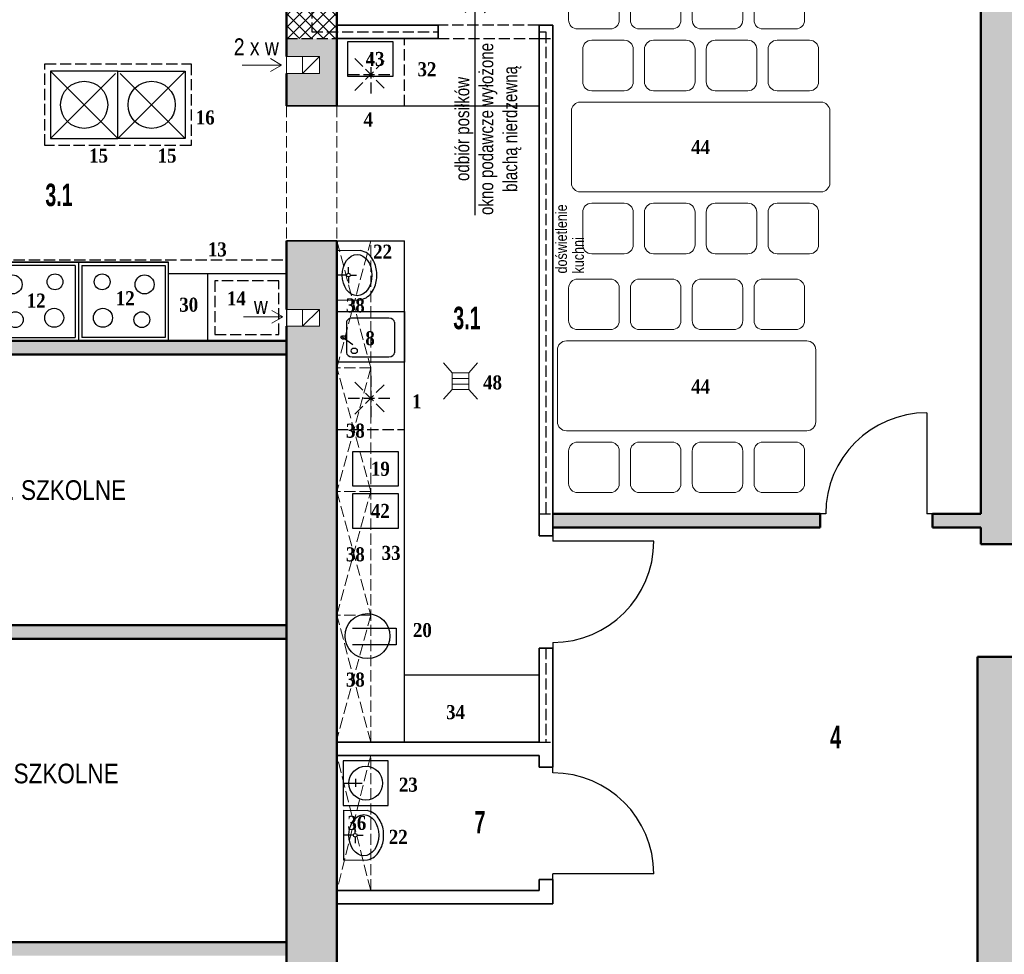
# Model space of a CAD drawing. Header units: centimetres. Extents: x -1240 to 1518, y -1846 to 998.
# Tile 4 of 8: x -504 to 373, y -889 to -58. Entities that reach past the tile are written whole.
import ezdxf

# ---------------------------------------------------------------- set-up
doc = ezdxf.new("R2010")
doc.units = ezdxf.units.CM
doc.linetypes.add('VERDECKT2_S2', pattern=[13.5, 10, -3.5])
doc.layers.add('Standard', color=7, linetype='Continuous', lineweight=25)
doc.styles.add('ARIAL', font='ARIAL.TTF')
doc.styles.add('TIMESNEWROMAN', font='TIMES.TTF')

# ---------------------------------------------------------------- blocks, each defined once
blk = doc.blocks.new('OBIEKTY_ZLOZONE_5')
at = {"layer": 'Standard', "color": 7, "linetype": 'ByBlock', "lineweight": 25}
for p, q in [((-336.13, -343.32), (-336.13, -283.32)), ((-336.13, -283.32), (-266.13, -283.32)), ((-266.13, -283.32), (-266.13, -343.32)), ((-266.13, -343.32), (-336.13, -343.32))]:
    blk.add_line(p, q, dxfattribs=at)
at = {"layer": 'Standard', "color": 7, "linetype": 'VERDECKT2_S2', "lineweight": 25}
for p, q in [((-273.01, -289.78), (-329.83, -289.78)), ((-329.83, -289.78), (-329.83, -337.73)), ((-273.01, -337.73), (-273.01, -289.78)), ((-329.83, -337.73), (-273.01, -337.73))]:
    blk.add_line(p, q, dxfattribs=at)
blk = doc.blocks.new('OBIEKTY_ZLOZONE_23')
at = {"layer": 'Standard', "color": 7, "linetype": 'ByBlock', "lineweight": 25}
for p, q in [((303.87, -407.32), (303.87, -497.32)), ((213.87, -497.32), (208.87, -497.32)), ((308.87, -497.32), (303.87, -497.32))]:
    blk.add_line(p, q, dxfattribs=at)
blk.add_arc((303.87, -497.32), 90, 90, 180, dxfattribs=at)
blk = doc.blocks.new('OBIEKTY_ZLOZONE_24')
at = {"layer": 'Standard', "color": 7, "linetype": 'ByBlock', "lineweight": 25}
for p, q in [((-221.13, -307.13), (-221.13, -262.57)), ((-221.13, -262.57), (-200.11, -262.9)), ((-210.91, -283.21), (-210.91, -277.81)), ((-212.55, -284.85), (-221.13, -284.85)), ((-210.91, -286.49), (-210.91, -291.89)), ((-209.27, -284.85), (-203.87, -284.85)), ((-185.78, -287.35), (-185.78, -282.36)), ((-221.13, -307.13), (-200.11, -306.81))]:
    blk.add_line(p, q, dxfattribs=at)
blk.add_circle((-210.91, -284.85), 1.64, dxfattribs=at)
for centre, major_axis, start_param, end_param in [((-204.05, -276.96), (-16.11, 0), 3.590858, 4.465354), ((-212.74, -283.05), (-26.97, 0), 3.170005, 3.677075), ((-212.74, -286.66), (-26.97, 0), 2.606112, 3.113182), ((-204.05, -292.74), (-16.11, 0), 1.817825, 2.692328)]:
    blk.add_ellipse(centre, major_axis=major_axis, ratio=0.9, start_param=start_param, end_param=end_param, dxfattribs=at)
blk.add_ellipse((-203.26, -284.85), major_axis=(0, 18.31), ratio=0.723317, dxfattribs=at)
blk = doc.blocks.new('OBIEKTY_ZLOZONE_25')
at = {"layer": 'Standard', "color": 7, "linetype": 'VERDECKT2_S2', "lineweight": 25}
for p, q in [((-161.13, -74.32), (-221.13, -74.32)), ((-221.13, -74.32), (-221.13, -134.32)), ((-161.13, -134.32), (-161.13, -74.32)), ((-191.13, -86.32), (-191.13, -126.32)), ((-205.27, -92.18), (-176.98, -120.47)), ((-205.27, -120.47), (-176.98, -92.18)), ((-211.13, -106.32), (-171.13, -106.32)), ((-221.13, -134.32), (-161.13, -134.32))]:
    blk.add_line(p, q, dxfattribs=at)
blk = doc.blocks.new('OBIEKTY_ZLOZONE_28')
at = {"layer": 'Standard', "color": 7, "linetype": 'ByBlock', "lineweight": 25}
for p, q in [((-175.5, -716.83), (-215.5, -716.83)), ((-215.5, -716.83), (-215.5, -756.83)), ((-175.5, -756.83), (-175.5, -716.83)), ((-204.44, -740.23), (-204.44, -733.03)), ((-215.5, -736.83), (-198.7, -736.83)), ((-215.5, -756.83), (-175.5, -756.83))]:
    blk.add_line(p, q, dxfattribs=at)
blk.add_circle((-195.5, -736.83), 15, dxfattribs=at)
blk = doc.blocks.new('OBIEKTY_ZLOZONE_29')
at = {"layer": 'Standard', "color": 7, "linetype": 'ByBlock', "lineweight": 25}
for p, q in [((-215.08, -805.43), (-215.08, -760.87)), ((-215.08, -760.87), (-194.07, -761.2)), ((-204.87, -781.51), (-204.87, -776.11)), ((-206.51, -783.15), (-215.08, -783.15)), ((-204.87, -784.79), (-204.87, -790.19)), ((-203.23, -783.15), (-197.83, -783.15)), ((-179.73, -785.64), (-179.73, -780.66)), ((-215.08, -805.43), (-194.07, -805.1))]:
    blk.add_line(p, q, dxfattribs=at)
blk.add_circle((-204.87, -783.15), 1.64, dxfattribs=at)
for centre, major_axis, start_param, end_param in [((-198.01, -775.26), (-16.11, 0), 3.590858, 4.465354), ((-206.69, -781.35), (-26.97, 0), 3.170005, 3.677075), ((-206.69, -784.95), (-26.97, 0), 2.606112, 3.113182), ((-198.01, -791.04), (-16.11, 0), 1.817825, 2.692328)]:
    blk.add_ellipse(centre, major_axis=major_axis, ratio=0.9, start_param=start_param, end_param=end_param, dxfattribs=at)
blk.add_ellipse((-197.22, -783.15), major_axis=(0, 18.31), ratio=0.723317, dxfattribs=at)
blk = doc.blocks.new('OBIEKTY_ZLOZONE_30')
at = {"layer": 'Standard', "color": 7, "linetype": 'ByBlock', "lineweight": 25}
for p, q in [((-29.13, -727.64), (-29.13, -722.64)), ((60.87, -817.64), (-29.13, -817.64)), ((-29.13, -822.64), (-29.13, -817.64))]:
    blk.add_line(p, q, dxfattribs=at)
blk.add_arc((-29.13, -817.64), 90, 0, 90, dxfattribs=at)
blk = doc.blocks.new('OBIEKTY_ZLOZONE_32')
at = {"layer": 'Standard', "color": 7, "linetype": 'ByBlock', "lineweight": 25}
for p, q in [((-29.13, -516.64), (-29.13, -521.64)), ((60.87, -521.64), (-29.13, -521.64)), ((-29.13, -611.64), (-29.13, -616.64))]:
    blk.add_line(p, q, dxfattribs=at)
blk.add_arc((-29.13, -521.64), 90, 270, 0, dxfattribs=at)
blk = doc.blocks.new('OBIEKTY_ZLOZONE_34')
at = {"layer": 'Standard', "color": 7, "linetype": 'ByBlock', "lineweight": 25}
for p, q in [((-416.13, -103.32), (-476.13, -103.32)), ((-476.13, -103.32), (-476.13, -163.32)), ((-416.13, -163.32), (-476.13, -103.32)), ((-416.13, -163.32), (-416.13, -103.32)), ((-476.13, -163.32), (-418.14, -105.34)), ((-476.13, -163.32), (-416.13, -163.32))]:
    blk.add_line(p, q, dxfattribs=at)
blk.add_circle((-446.13, -133.32), 21, dxfattribs=at)
blk = doc.blocks.new('OBIEKTY_ZLOZONE_35')
at = {"layer": 'Standard', "color": 7, "linetype": 'ByBlock', "lineweight": 25}
for p, q in [((-416.13, -163.32), (-416.13, -103.32)), ((-416.13, -163.32), (-356.13, -103.32)), ((-416.13, -103.32), (-356.13, -103.32)), ((-356.13, -103.32), (-356.13, -163.32)), ((-356.13, -163.32), (-414.11, -105.34)), ((-356.13, -163.32), (-416.13, -163.32))]:
    blk.add_line(p, q, dxfattribs=at)
blk.add_circle((-386.13, -133.32), 21, dxfattribs=at)
blk = doc.blocks.new('OBIEKTY_ZLOZONE_46')
at = {"layer": 'Standard', "color": 7, "linetype": 'ByBlock', "lineweight": 13}
for p, q in [((-6.91, 124.17), (22.09, 124.17)), ((48.09, 124.17), (77.09, 124.17)), ((103.09, 124.17), (132.09, 124.17)), ((158.09, 124.17), (187.09, 124.17)), ((-14.91, 87.17), (-14.91, 116.17)), ((30.09, 116.17), (30.09, 87.17)), ((40.09, 87.17), (40.09, 116.17)), ((85.09, 116.17), (85.09, 87.17)), ((95.09, 87.17), (95.09, 116.17)), ((140.09, 116.17), (140.09, 87.17)), ((150.09, 87.17), (150.09, 116.17)), ((195.09, 116.17), (195.09, 87.17)), ((22.09, 79.17), (-6.91, 79.17)), ((77.09, 79.17), (48.09, 79.17)), ((132.09, 79.17), (103.09, 79.17)), ((187.09, 79.17), (158.09, 79.17)), ((197.09, 69.17), (-16.91, 69.17)), ((-24.91, 61.17), (-24.91, -2.83)), ((205.09, -2.83), (205.09, 61.17)), ((-16.91, -10.83), (197.09, -10.83)), ((22.09, -20.83), (-6.91, -20.83)), ((77.09, -20.83), (48.09, -20.83)), ((132.09, -20.83), (103.09, -20.83)), ((187.09, -20.83), (158.09, -20.83)), ((-14.91, -28.83), (-14.91, -57.83)), ((30.09, -57.83), (30.09, -28.83)), ((40.09, -28.83), (40.09, -57.83)), ((85.09, -57.83), (85.09, -28.83)), ((95.09, -28.83), (95.09, -57.83)), ((140.09, -57.83), (140.09, -28.83)), ((150.09, -28.83), (150.09, -57.83)), ((195.09, -57.83), (195.09, -28.83)), ((-6.91, -65.83), (22.09, -65.83)), ((48.09, -65.83), (77.09, -65.83)), ((103.09, -65.83), (132.09, -65.83)), ((158.09, -65.83), (187.09, -65.83))]:
    blk.add_line(p, q, dxfattribs=at)
for centre, start, end in [((-6.91, 116.17), 90, 180), ((22.09, 116.17), 0, 90), ((48.09, 116.17), 90, 180), ((77.09, 116.17), 0, 90), ((103.09, 116.17), 90, 180), ((132.09, 116.17), 0, 90), ((158.09, 116.17), 90, 180), ((187.09, 116.17), 0, 90), ((-6.91, 87.17), 180, 270), ((22.09, 87.17), 270, 0), ((48.09, 87.17), 180, 270), ((77.09, 87.17), 270, 0), ((103.09, 87.17), 180, 270), ((132.09, 87.17), 270, 0), ((158.09, 87.17), 180, 270), ((187.09, 87.17), 270, 0), ((-16.91, 61.17), 90, 180), ((197.09, 61.17), 0, 90), ((-16.91, -2.83), 180, 270), ((197.09, -2.83), 270, 0), ((-6.91, -28.83), 90, 180), ((22.09, -28.83), 0, 90), ((48.09, -28.83), 90, 180), ((77.09, -28.83), 0, 90), ((103.09, -28.83), 90, 180), ((132.09, -28.83), 0, 90), ((158.09, -28.83), 90, 180), ((187.09, -28.83), 0, 90), ((-6.91, -57.83), 180, 270), ((22.09, -57.83), 270, 0), ((48.09, -57.83), 180, 270), ((77.09, -57.83), 270, 0), ((103.09, -57.83), 180, 270), ((132.09, -57.83), 270, 0), ((158.09, -57.83), 180, 270), ((187.09, -57.83), 270, 0)]:
    blk.add_arc(centre, 8, start, end, dxfattribs=at)
blk = doc.blocks.new('OBIEKTY_ZLOZONE_47')
at = {"layer": 'Standard', "color": 7, "linetype": 'ByBlock', "lineweight": 13}
for p, q in [((5.59, -75.83), (34.59, -75.83)), ((60.59, -75.83), (89.59, -75.83)), ((115.59, -75.83), (144.59, -75.83)), ((170.59, -75.83), (199.59, -75.83)), ((-2.41, -112.83), (-2.41, -83.83)), ((42.59, -83.83), (42.59, -112.83)), ((52.59, -112.83), (52.59, -83.83)), ((97.59, -83.83), (97.59, -112.83)), ((107.59, -112.83), (107.59, -83.83)), ((152.59, -83.83), (152.59, -112.83)), ((162.59, -112.83), (162.59, -83.83)), ((207.59, -83.83), (207.59, -112.83)), ((34.59, -120.83), (5.59, -120.83)), ((89.59, -120.83), (60.59, -120.83)), ((144.59, -120.83), (115.59, -120.83)), ((199.59, -120.83), (170.59, -120.83)), ((209.59, -130.83), (-4.41, -130.83)), ((-12.41, -138.83), (-12.41, -202.83)), ((217.59, -202.83), (217.59, -138.83)), ((-4.41, -210.83), (209.59, -210.83)), ((34.59, -220.83), (5.59, -220.83)), ((89.59, -220.83), (60.59, -220.83)), ((144.59, -220.83), (115.59, -220.83)), ((199.59, -220.83), (170.59, -220.83)), ((-2.41, -228.83), (-2.41, -257.83)), ((42.59, -257.83), (42.59, -228.83)), ((52.59, -228.83), (52.59, -257.83)), ((97.59, -257.83), (97.59, -228.83)), ((107.59, -228.83), (107.59, -257.83)), ((152.59, -257.83), (152.59, -228.83)), ((162.59, -228.83), (162.59, -257.83)), ((207.59, -257.83), (207.59, -228.83)), ((5.59, -265.83), (34.59, -265.83)), ((60.59, -265.83), (89.59, -265.83)), ((115.59, -265.83), (144.59, -265.83)), ((170.59, -265.83), (199.59, -265.83))]:
    blk.add_line(p, q, dxfattribs=at)
for centre, start, end in [((5.59, -83.83), 90, 180), ((34.59, -83.83), 0, 90), ((60.59, -83.83), 90, 180), ((89.59, -83.83), 0, 90), ((115.59, -83.83), 90, 180), ((144.59, -83.83), 0, 90), ((170.59, -83.83), 90, 180), ((199.59, -83.83), 0, 90), ((5.59, -112.83), 180, 270), ((34.59, -112.83), 270, 0), ((60.59, -112.83), 180, 270), ((89.59, -112.83), 270, 0), ((115.59, -112.83), 180, 270), ((144.59, -112.83), 270, 0), ((170.59, -112.83), 180, 270), ((199.59, -112.83), 270, 0), ((-4.41, -138.83), 90, 180), ((209.59, -138.83), 0, 90), ((-4.41, -202.83), 180, 270), ((209.59, -202.83), 270, 0), ((5.59, -228.83), 90, 180), ((34.59, -228.83), 0, 90), ((60.59, -228.83), 90, 180), ((89.59, -228.83), 0, 90), ((115.59, -228.83), 90, 180), ((144.59, -228.83), 0, 90), ((170.59, -228.83), 90, 180), ((199.59, -228.83), 0, 90), ((5.59, -257.83), 180, 270), ((34.59, -257.83), 270, 0), ((60.59, -257.83), 180, 270), ((89.59, -257.83), 270, 0), ((115.59, -257.83), 180, 270), ((144.59, -257.83), 270, 0), ((170.59, -257.83), 180, 270), ((199.59, -257.83), 270, 0)]:
    blk.add_arc(centre, 8, start, end, dxfattribs=at)
blk = doc.blocks.new('OBIEKTY_ZLOZONE_48')
at = {"layer": 'Standard', "color": 7, "linetype": 'ByBlock', "lineweight": 13}
for p, q in [((-6.91, -288.33), (22.09, -288.33)), ((48.09, -288.33), (77.09, -288.33)), ((103.09, -288.33), (132.09, -288.33)), ((158.09, -288.33), (187.09, -288.33)), ((-14.91, -325.33), (-14.91, -296.33)), ((30.09, -296.33), (30.09, -325.33)), ((40.09, -325.33), (40.09, -296.33)), ((85.09, -296.33), (85.09, -325.33)), ((95.09, -325.33), (95.09, -296.33)), ((140.09, -296.33), (140.09, -325.33)), ((150.09, -325.33), (150.09, -296.33)), ((195.09, -296.33), (195.09, -325.33)), ((22.09, -333.33), (-6.91, -333.33)), ((77.09, -333.33), (48.09, -333.33)), ((132.09, -333.33), (103.09, -333.33)), ((187.09, -333.33), (158.09, -333.33)), ((197.09, -343.33), (-16.91, -343.33)), ((-24.91, -351.33), (-24.91, -415.33)), ((205.09, -415.33), (205.09, -351.33)), ((-16.91, -423.33), (197.09, -423.33)), ((22.09, -433.33), (-6.91, -433.33)), ((77.09, -433.33), (48.09, -433.33)), ((132.09, -433.33), (103.09, -433.33)), ((187.09, -433.33), (158.09, -433.33)), ((-14.91, -441.33), (-14.91, -470.33)), ((30.09, -470.33), (30.09, -441.33)), ((40.09, -441.33), (40.09, -470.33)), ((85.09, -470.33), (85.09, -441.33)), ((95.09, -441.33), (95.09, -470.33)), ((140.09, -470.33), (140.09, -441.33)), ((150.09, -441.33), (150.09, -470.33)), ((195.09, -470.33), (195.09, -441.33)), ((-6.91, -478.33), (22.09, -478.33)), ((48.09, -478.33), (77.09, -478.33)), ((103.09, -478.33), (132.09, -478.33)), ((158.09, -478.33), (187.09, -478.33))]:
    blk.add_line(p, q, dxfattribs=at)
for centre, start, end in [((-6.91, -296.33), 90, 180), ((22.09, -296.33), 0, 90), ((48.09, -296.33), 90, 180), ((77.09, -296.33), 0, 90), ((103.09, -296.33), 90, 180), ((132.09, -296.33), 0, 90), ((158.09, -296.33), 90, 180), ((187.09, -296.33), 0, 90), ((-6.91, -325.33), 180, 270), ((22.09, -325.33), 270, 0), ((48.09, -325.33), 180, 270), ((77.09, -325.33), 270, 0), ((103.09, -325.33), 180, 270), ((132.09, -325.33), 270, 0), ((158.09, -325.33), 180, 270), ((187.09, -325.33), 270, 0), ((-16.91, -351.33), 90, 180), ((197.09, -351.33), 0, 90), ((-16.91, -415.33), 180, 270), ((197.09, -415.33), 270, 0), ((-6.91, -441.33), 90, 180), ((22.09, -441.33), 0, 90), ((48.09, -441.33), 90, 180), ((77.09, -441.33), 0, 90), ((103.09, -441.33), 90, 180), ((132.09, -441.33), 0, 90), ((158.09, -441.33), 90, 180), ((187.09, -441.33), 0, 90), ((-6.91, -470.33), 180, 270), ((22.09, -470.33), 270, 0), ((48.09, -470.33), 180, 270), ((77.09, -470.33), 270, 0), ((103.09, -470.33), 180, 270), ((132.09, -470.33), 270, 0), ((158.09, -470.33), 180, 270), ((187.09, -470.33), 270, 0)]:
    blk.add_arc(centre, 8, start, end, dxfattribs=at)
blk = doc.blocks.new('OBIEKTY_ZLOZONE_51')
at = {"layer": 'Standard', "color": 7, "linetype": 'VERDECKT2_S2', "lineweight": 25}
for p, q in [((-161.13, -362.32), (-221.13, -362.32)), ((-221.13, -362.32), (-221.13, -422.32)), ((-161.13, -422.32), (-161.13, -362.32)), ((-191.13, -374.32), (-191.13, -414.32)), ((-205.27, -380.18), (-176.98, -408.47)), ((-205.27, -408.47), (-176.98, -380.18)), ((-211.13, -394.32), (-171.13, -394.32)), ((-221.13, -422.32), (-161.13, -422.32))]:
    blk.add_line(p, q, dxfattribs=at)
blk = doc.blocks.new('OBIEKTY_ZLOZONE_52')
at = {"layer": 'Standard', "color": 7, "linetype": 'ByBlock', "lineweight": 25}
for p, q in [((-221.13, -362.32), (-221.13, -317.32)), ((-221.13, -317.32), (-161.13, -317.32)), ((-174.91, -323.19), (-207.66, -323.19)), ((-161.13, -317.32), (-161.13, -362.32)), ((-212.66, -326.82), (-212.66, -353.82)), ((-169.91, -326.82), (-169.91, -353.82)), ((-217.58, -338.78), (-206.88, -346.55)), ((-207.66, -357.45), (-174.91, -357.45)), ((-161.13, -362.32), (-221.13, -362.32))]:
    blk.add_line(p, q, dxfattribs=at)
for centre, major_axis, start_param, end_param in [((-207.66, -326.82), (5, 0), 1.570796, 3.141593), ((-174.91, -326.82), (5, 0), 0, 1.570796), ((-215.5, -340.29), (2.07, 0), 1.570796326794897, 7.853981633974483), ((-205.74, -352.16), (3.01, 0), 4.712389, 10.995574), ((-207.66, -353.82), (5, 0), 3.141593, 4.712389), ((-174.91, -353.82), (5, 0), 4.712389, 6.283185)]:
    blk.add_ellipse(centre, major_axis=major_axis, ratio=0.725806, start_param=start_param, end_param=end_param, dxfattribs=at)
blk = doc.blocks.new('OBIEKTY_ZLOZONE_60')
at = {"layer": 'Standard', "color": 7, "linetype": 'ByBlock', "lineweight": 25}
for p, q in [((-98.24, -33.41), (-107.11, -51.42)), ((-98.24, -231.41), (-98.24, -33.41)), ((-98.24, -33.41), (-89.38, -51.42))]:
    blk.add_line(p, q, dxfattribs=at)
blk = doc.blocks.new('OBIEKTY_ZLOZONE_63')
at = {"layer": 'Standard', "color": 7, "linetype": 'ByBlock', "lineweight": 18}
for p, q in [((-118.64, -371.7), (-126.34, -362.97)), ((-103.64, -371.7), (-95.93, -362.97)), ((-103.64, -371.7), (-118.64, -371.7)), ((-118.64, -371.7), (-118.64, -386.7)), ((-103.64, -376.7), (-118.64, -376.7)), ((-103.64, -386.7), (-103.64, -371.7)), ((-103.64, -381.7), (-118.64, -381.7)), ((-118.64, -386.7), (-126.34, -395.28)), ((-118.64, -386.7), (-103.64, -386.7)), ((-103.64, -386.7), (-95.93, -395.28))]:
    blk.add_line(p, q, dxfattribs=at)
blk = doc.blocks.new('OBIEKTY_ZLOZONE_76')
at = {"layer": 'Standard', "color": 7, "linetype": 'ByBlock', "lineweight": 25}
for p, q in [((-451.13, -273.32), (-371.13, -273.32)), ((-371.13, -273.32), (-451.13, -273.32)), ((-451.13, -273.32), (-451.13, -343.32)), ((-448.13, -276.32), (-448.13, -340.32)), ((-448.13, -276.32), (-374.13, -276.32)), ((-374.13, -276.32), (-374.13, -340.32)), ((-371.13, -343.32), (-371.13, -273.32)), ((-374.13, -340.32), (-448.13, -340.32)), ((-451.13, -343.32), (-371.13, -343.32))]:
    blk.add_line(p, q, dxfattribs=at)
for centre, radius in [((-430.14, -290.79), 7.01), ((-392.38, -293.1), 8.48), ((-429.43, -322.78), 8.48), ((-394.79, -324.42), 7.01)]:
    blk.add_circle(centre, radius, dxfattribs=at)
blk = doc.blocks.new('OBIEKTY_ZLOZONE_77')
at = {"layer": 'Standard', "color": 7, "linetype": 'ByBlock', "lineweight": 25}
for p, q in [((-451.13, -273.32), (-531.13, -273.32)), ((-531.13, -343.32), (-531.13, -273.32)), ((-531.13, -273.32), (-451.13, -273.32)), ((-528.13, -276.32), (-528.13, -340.32)), ((-454.13, -276.32), (-528.13, -276.32)), ((-454.13, -276.32), (-454.13, -340.32)), ((-451.13, -273.32), (-451.13, -343.32)), ((-528.13, -340.32), (-454.13, -340.32)), ((-451.13, -343.32), (-531.13, -343.32))]:
    blk.add_line(p, q, dxfattribs=at)
for centre, radius in [((-509.87, -293.1), 8.48), ((-472.11, -290.79), 7.01), ((-472.82, -322.78), 8.48), ((-507.46, -324.42), 7.01)]:
    blk.add_circle(centre, radius, dxfattribs=at)

msp = doc.modelspace()

# ---------------------------------------------------------------- hatches: boundary and pattern name
at = {"layer": 'Standard', "linetype": 'ByBlock', "lineweight": 13}
h = msp.add_hatch(color=254, dxfattribs=at)
h.paths.add_polyline_path([(-120.13, 299.68), (-120.13, 259.68), (-80.13, 259.68), (-80.13, 299.68)])
h.paths.add_polyline_path([(993.88, 280.12), (955.88, 280.12), (955.88, 200.12), (993.88, 200.12)])
h.paths.add_polyline_path([(993.88, -79.88), (993.88, 0.12), (955.88, 0.12), (955.88, -79.88)])
h.paths.add_polyline_path([(558.87, -416.08), (570.87, -416.08), (570.87, -380.32), (517.96, -380.32), (517.96, -392.32), (558.87, -392.32)])
h.paths.add_polyline_path([(189.87, 555.68), (145.87, 555.68), (145.87, 517.68), (189.87, 517.68)])
h.paths.add_polyline_path([(-378.13, 492.68), (-378.13, 517.68), (-220.13, 517.68), (-220.13, 555.68), (-378.13, 555.68), (-378.13, 627.68), (-420.13, 627.68), (-420.13, 492.68)])
h.paths.add_polyline_path([(-1015.12, 919.68), (-1015.12, 881.68), (-420.13, 881.68), (-420.13, 804.68), (-378.13, 804.68), (-378.13, 998.01), (-420.13, 998.01), (-420.13, 919.68)])
h.paths.add_polyline_path([(-1110.12, 307.68), (-1135.12, 307.68), (-1135.12, 881.68), (-1115.12, 881.68), (-1115.12, 919.68), (-1160.12, 919.68), (-1160.12, 307.68), (-1239.96, 307.68), (-1239.96, 265.68), (-1110.12, 265.68)])
h.paths.add_polyline_path([(-866.12, -59.32), (-821.12, -59.32), (-821.12, 33.68), (-866.12, 33.68)])
h.paths.add_polyline_path([(-821.12, 155.68), (-866.12, 155.68), (-866.12, 138.68), (-821.12, 138.68)])
h.paths.add_polyline_path([(955.88, 480.12), (993.88, 480.12), (993.88, 555.68), (315.87, 555.68), (315.87, 517.68), (351.87, 517.68), (351.87, 317.68), (323.87, 317.68), (323.87, 259.68), (351.87, 259.68), (351.87, -497.32), (308.87, -497.32), (308.87, -509.32), (351.87, -509.32), (351.87, -524.32), (393.87, -524.32), (393.87, -392.32), (417.96, -392.32), (417.96, -380.32), (393.87, -380.32), (393.87, 517.68), (955.88, 517.68)])
h.paths.add_polyline_path([(-266.13, -134.32), (-221.13, -134.32), (-221.13, -74.32), (-266.13, -74.32), (-266.13, -90.32), (-236.72, -90.32), (-236.72, -105.32), (-266.13, -105.32)])
h.paths.add_polyline_path([(-221.13, 220.68), (-221.13, 265.68), (-266.13, 265.68), (-266.13, 220.68)])
h.paths.add_polyline_path([(208.87, -509.32), (208.87, -497.32), (-29.13, -497.32), (-29.13, -509.32)])
h.paths.add_polyline_path([(-900.12, 265.68), (-866.12, 265.68), (-866.12, 210.68), (-821.12, 210.68), (-821.12, 220.68), (-378.13, 220.68), (-378.13, 332.68), (-420.13, 332.68), (-420.13, 307.68), (-900.12, 307.68)])
h.paths.add_polyline_path([(-266.13, -330.32), (-266.13, -343.32), (-821.12, -343.32), (-821.12, -274.32), (-866.12, -274.32), (-866.12, -1810.32), (-221.13, -1810.32), (-221.13, -1554.32), (221.98, -1554.32), (221.98, -1509.32), (208.87, -1509.32), (208.87, -1309.32), (221.98, -1309.32), (221.98, -1297.32), (196.87, -1297.32), (196.87, -1509.32), (-221.13, -1509.32), (-221.13, -254.32), (-266.13, -254.32), (-266.13, -315.32), (-236.72, -315.32), (-236.72, -330.32)])
h.paths.add_polyline_path([(-266.13, -355.32), (-266.13, -596.32), (-821.12, -596.32), (-821.12, -355.32)], flags=16)
h.paths.add_polyline_path([(-821.12, -890.32), (-266.13, -890.32), (-266.13, -1765.32), (-821.12, -1765.32)], flags=16)
h.paths.add_polyline_path([(-821.12, -878.32), (-821.12, -608.32), (-266.13, -608.32), (-266.13, -878.32)], flags=16)
at = {"layer": 'Standard', "linetype": 'VERDECKT2_S2', "lineweight": 13}
h = msp.add_hatch(dxfattribs=at)
h.set_pattern_fill('KRESKOWANI_6', color=250, scale=5, style=0, pattern_type=2)
h.set_pattern_definition([(45, (0, 0), (-5.3033, 5.3033), []), (135, (0, 0), (-5.3033, -5.3033), [])])
h.paths.add_polyline_path([(-221.13, -50.32), (-266.13, -50.32), (-266.13, -74.32), (-221.13, -74.32)], flags=0)
at = {"layer": 'Standard', "linetype": 'ByBlock', "lineweight": 25}
h = msp.add_hatch(color=254, dxfattribs=at)
h.paths.add_polyline_path([(993.88, -279.88), (955.88, -279.88), (955.88, -380.32), (570.87, -380.32), (570.87, -392.32), (955.88, -392.32), (955.88, -413.88), (993.88, -413.88)])
h.paths.add_polyline_path([(558.87, -642.32), (393.87, -642.32), (393.87, -624.32), (348.87, -624.32), (348.87, -959.32), (832.23, -959.32), (832.23, -934.32), (393.87, -934.32), (393.87, -654.32), (955.88, -654.32), (955.88, -687.88), (993.88, -687.88), (993.88, -613.88), (955.88, -613.88), (955.88, -642.32), (570.87, -642.32), (570.87, -516.08), (558.87, -516.08)])
h.paths.add_polyline_path([(955.88, -959.32), (955.88, -1229.32), (645.8, -1229.32), (645.8, -1254.32), (655.88, -1254.32), (655.88, -1294.12), (655.96, -1294.12), (655.96, -1343.64), (655.88, -1343.63), (655.88, -1383.32), (655.06, -1383.32), (655.06, -1391.32), (655.88, -1391.32), (655.88, -1509.32), (530.87, -1509.32), (530.87, -1254.32), (545.8, -1254.32), (545.8, -1229.32), (507.8, -1229.32), (507.8, -1254.32), (518.87, -1254.32), (518.87, -1509.32), (393.87, -1509.32), (393.87, -1254.32), (407.8, -1254.32), (407.8, -1229.32), (348.87, -1229.32), (348.87, -1297.32), (331.98, -1297.32), (331.98, -1309.32), (348.87, -1309.32), (348.87, -1509.32), (331.98, -1509.32), (331.98, -1554.32), (993.88, -1554.32), (993.88, -887.88), (955.88, -887.88), (955.88, -934.32), (932.23, -934.32), (932.23, -959.32)])
h.paths.add_polyline_path([(955.88, -1509.32), (667.88, -1509.32), (667.88, -1254.32), (955.88, -1254.32)], flags=16)

# ---------------------------------------------------------------- linework, layer by layer
at = {"layer": 'Standard', "color": 7, "linetype": 'ByBlock', "lineweight": 50}
for p, q in [((351.87, -497.32), (351.87, 517.68)), ((-266.13, -90.32), (-266.13, -50.32)), ((-221.13, -134.32), (-221.13, -50.32)), ((-266.13, -134.32), (-266.13, -105.32)), ((-266.13, -315.32), (-266.13, -254.32)), ((-221.13, -1509.32), (-221.13, -254.32)), ((-266.13, -1765.32), (-266.13, -330.32)), ((-821.12, -343.32), (-266.13, -343.32)), ((-821.12, -355.32), (-266.13, -355.32)), ((-29.13, -497.32), (208.87, -497.32)), ((208.87, -509.32), (208.87, -497.32)), ((308.87, -509.32), (308.87, -497.32)), ((308.87, -497.32), (351.87, -497.32)), ((-29.13, -509.32), (208.87, -509.32)), ((308.87, -509.32), (351.87, -509.32)), ((351.87, -524.32), (351.87, -509.32)), ((351.87, -524.32), (393.87, -524.32)), ((-821.12, -596.32), (-266.13, -596.32)), ((-821.12, -608.32), (-266.13, -608.32)), ((348.87, -959.32), (348.87, -624.32)), ((348.87, -624.32), (393.87, -624.32)), ((-821.12, -878.32), (-266.13, -878.32))]:
    msp.add_line(p, q, dxfattribs=at)
at = {"layer": 'Standard', "color": 7, "linetype": 'VERDECKT2_S2', "lineweight": 25}
for p, q in [((-243.13, 250.44), (-243.63, -68.32)), ((-243.63, -68.32), (-131.13, -68.32)), ((-41.13, -62.32), (-131.13, -62.32)), ((-41.13, -62.32), (-131.13, -62.32)), ((-41.13, -68.32), (-35.13, -68.32)), ((-35.13, -68.32), (-35.13, -497.32)), ((-266.13, -74.32), (-221.13, -74.32)), ((-131.13, -74.32), (-41.13, -74.32)), ((-131.13, -74.32), (-41.13, -74.32)), ((-41.13, -74.32), (-29.13, -74.32)), ((-481.14, -96.89), (-351.05, -96.89)), ((-481.14, -169.52), (-481.14, -96.89)), ((-351.05, -96.89), (-351.05, -169.52)), ((-351.05, -169.52), (-481.14, -169.52)), ((-535.96, -271.32), (-266.13, -271.32)), ((-266.13, -277.66), (-266.13, -343.32)), ((-266.13, -343.32), (-502.96, -343.32)), ((-41.13, -497.32), (-29.13, -497.32)), ((-35.13, -616.64), (-35.13, -700.32)), ((-41.13, -700.32), (-29.13, -700.32))]:
    msp.add_line(p, q, dxfattribs=at)
at = {"layer": 'Standard', "color": 7, "linetype": 'ByBlock', "lineweight": 35}
for p, q in [((-221.13, -62.32), (-131.13, -62.32)), ((-221.13, -62.32), (-131.13, -62.32)), ((-131.13, -74.32), (-131.13, -62.32)), ((-131.13, -74.32), (-131.13, -62.32)), ((-41.13, -62.32), (-29.13, -62.32)), ((-41.13, -243.64), (-41.13, -62.32)), ((-41.13, -62.32), (-29.13, -62.32)), ((-41.13, -243.64), (-41.13, -62.32)), ((-29.13, -243.64), (-29.13, -62.32)), ((-29.13, -243.64), (-29.13, -62.32)), ((-221.13, -74.32), (-131.13, -74.32)), ((-221.13, -74.32), (-131.13, -74.32)), ((-266.13, -134.32), (-221.13, -134.32)), ((-41.13, -516.64), (-41.13, -243.64)), ((-41.13, -516.64), (-41.13, -243.64)), ((-29.13, -516.64), (-29.13, -243.64)), ((-29.13, -516.64), (-29.13, -243.64)), ((-266.13, -254.32), (-221.13, -254.32)), ((-266.13, -254.32), (-221.13, -254.32)), ((-266.13, -254.32), (-221.13, -254.32)), ((-41.13, -516.64), (-29.13, -516.64)), ((-41.13, -516.64), (-29.13, -516.64)), ((-41.13, -616.64), (-29.13, -616.64)), ((-41.13, -700.32), (-41.13, -616.64)), ((-41.13, -700.32), (-41.13, -616.64)), ((-41.13, -616.64), (-29.13, -616.64)), ((-29.13, -722.64), (-29.13, -616.64)), ((-29.13, -722.64), (-29.13, -616.64)), ((-221.13, -700.32), (-41.13, -700.32)), ((-221.13, -712.32), (-41.13, -712.32)), ((-41.13, -722.64), (-41.13, -712.32)), ((-41.13, -722.64), (-41.13, -712.32)), ((-41.13, -722.64), (-29.13, -722.64)), ((-41.13, -722.64), (-29.13, -722.64)), ((-41.13, -822.64), (-29.13, -822.64)), ((-41.13, -832.32), (-41.13, -822.64)), ((-41.13, -822.64), (-29.13, -822.64)), ((-41.13, -832.32), (-41.13, -822.64)), ((-29.13, -844.32), (-29.13, -822.64)), ((-29.13, -844.32), (-29.13, -822.64)), ((-221.13, -832.32), (-41.13, -832.32)), ((-221.13, -844.32), (-29.13, -844.32))]:
    msp.add_line(p, q, dxfattribs=at)
at = {"layer": 'Standard', "color": 7, "linetype": 'ByBlock', "lineweight": 25}
for p, q in [((-170.97, -77.27), (-211.89, -77.27)), ((-211.89, -77.27), (-211.89, -107.79)), ((-170.97, -107.79), (-170.97, -77.27)), ((-211.89, -107.79), (-170.97, -107.79)), ((-266.13, -134.32), (-221.13, -134.32)), ((-266.13, -134.32), (-221.13, -134.32)), ((-221.13, -134.32), (-41.13, -134.32)), ((-221.13, -254.32), (-161.13, -254.32)), ((-161.13, -700.32), (-161.13, -254.32)), ((-371.13, -283.32), (-266.13, -283.32)), ((-166.25, -441.92), (-207.18, -441.92)), ((-207.18, -441.92), (-207.18, -472.43)), ((-166.25, -472.43), (-166.25, -441.92)), ((-207.18, -472.43), (-166.25, -472.43)), ((-166.25, -479.42), (-207.18, -479.42)), ((-207.18, -479.42), (-207.18, -509.93)), ((-166.25, -509.93), (-166.25, -479.42)), ((-207.18, -509.93), (-166.25, -509.93)), ((-207.31, -598.81), (-168.47, -598.81)), ((-168.47, -598.81), (-168.47, -613.8)), ((-168.47, -613.8), (-207.31, -613.8)), ((-161.13, -640.32), (-41.13, -640.32))]:
    msp.add_line(p, q, dxfattribs=at)
at = {"layer": 'Standard', "color": 7, "linetype": 'ByBlock', "lineweight": 18}
for p, q in [((-270.49, -97.91), (-280.19, -92.17)), ((-266.13, -90.32), (-251.72, -90.32)), ((-266.13, -90.32), (-266.13, -105.32)), ((-236.72, -90.32), (-251.72, -90.32)), ((-251.72, -90.32), (-251.72, -105.32)), ((-251.72, -105.32), (-236.72, -90.32)), ((-236.72, -105.32), (-236.72, -90.32)), ((-305.49, -97.91), (-270.49, -97.91)), ((-270.49, -97.91), (-280.19, -103.65)), ((-266.13, -105.32), (-251.72, -105.32)), ((-251.72, -105.32), (-236.72, -105.32)), ((-266.13, -315.32), (-251.72, -315.32)), ((-266.13, -315.32), (-266.13, -330.32)), ((-236.72, -315.32), (-251.72, -315.32)), ((-251.72, -315.32), (-251.72, -330.32)), ((-251.72, -330.32), (-236.72, -315.32)), ((-236.72, -330.32), (-236.72, -315.32)), ((-304.33, -321.91), (-269.33, -321.91)), ((-269.33, -321.91), (-279.03, -316.17)), ((-269.33, -321.91), (-279.03, -327.65)), ((-266.13, -330.32), (-251.72, -330.32)), ((-251.72, -330.32), (-236.72, -330.32))]:
    msp.add_line(p, q, dxfattribs=at)
at = {"layer": 'Standard', "color": 7, "linetype": 'VERDECKT2_S2', "lineweight": 13}
for p, q in [((-266.13, -134.32), (-266.13, -254.32)), ((-221.13, -134.32), (-221.13, -254.32))]:
    msp.add_line(p, q, dxfattribs=at)
at = {"layer": 'Standard', "color": 7, "linetype": 'VERDECKT2_S2', "lineweight": 18}
for p, q in [((-221.13, -367.32), (-191.13, -254.32)), ((-221.13, -254.32), (-191.13, -367.32)), ((-191.13, -700.32), (-191.13, -254.32)), ((-191.13, -367.32), (-221.13, -367.32)), ((-191.13, -477.32), (-221.13, -367.32)), ((-191.13, -367.32), (-221.13, -477.32)), ((-191.13, -477.32), (-221.13, -477.32)), ((-221.13, -587.32), (-191.13, -477.32)), ((-221.13, -477.32), (-191.13, -587.32)), ((-191.13, -587.32), (-221.13, -587.32)), ((-191.13, -700.32), (-221.13, -587.32)), ((-191.13, -587.32), (-221.13, -697.94)), ((-191.13, -832.32), (-221.13, -712.32)), ((-191.13, -712.32), (-221.13, -832.32)), ((-191.13, -832.32), (-191.13, -712.32))]:
    msp.add_line(p, q, dxfattribs=at)
at = {"layer": 'Standard', "color": 7, "linetype": 'VERDECKT2_S2', "lineweight": 35}
msp.add_line((-29.13, -509.32), (-27.03, -509.32), dxfattribs=at)
at = {"layer": 'Standard', "color": 7, "linetype": 'ByBlock', "lineweight": 25}
msp.add_circle((-193.94, -605.96), 20, dxfattribs=at)

# ---------------------------------------------------------------- block references
at = {"layer": 'Standard', "color": 7, "linetype": 'ByBlock', "lineweight": 13}
for name in ['OBIEKTY_ZLOZONE_46', 'OBIEKTY_ZLOZONE_47', 'OBIEKTY_ZLOZONE_48']:
    msp.add_blockref(name, (0, 0), dxfattribs=at)
at = {"layer": 'Standard', "color": 7, "linetype": 'ByBlock', "lineweight": 25}
for name in ['OBIEKTY_ZLOZONE_60', 'OBIEKTY_ZLOZONE_34', 'OBIEKTY_ZLOZONE_35', 'OBIEKTY_ZLOZONE_24', 'OBIEKTY_ZLOZONE_77', 'OBIEKTY_ZLOZONE_76', 'OBIEKTY_ZLOZONE_5', 'OBIEKTY_ZLOZONE_52', 'OBIEKTY_ZLOZONE_23', 'OBIEKTY_ZLOZONE_32', 'OBIEKTY_ZLOZONE_28', 'OBIEKTY_ZLOZONE_30', 'OBIEKTY_ZLOZONE_29']:
    msp.add_blockref(name, (0, 0), dxfattribs=at)
at = {"layer": 'Standard', "color": 7, "linetype": 'VERDECKT2_S2', "lineweight": 25}
for name in ['OBIEKTY_ZLOZONE_25', 'OBIEKTY_ZLOZONE_51']:
    msp.add_blockref(name, (0, 0), dxfattribs=at)
at = {"layer": 'Standard', "color": 7, "linetype": 'ByBlock', "lineweight": 18}
msp.add_blockref('OBIEKTY_ZLOZONE_63', (0, 0), dxfattribs=at)

# ---------------------------------------------------------------- texts
at = {"layer": 'Standard', "color": 7, "linetype": 'ByBlock', "lineweight": 50, "rotation": 90, "style": 'ARIAL'}
for s, insert, char_height, width, attachment_point, line_spacing_factor in [('{\\fArial|i0|b0;\\H12.500000;\\W0.769231;\\C7;odbiór posiłków}\\P{\\fArial|i0|b0;\\H12.500000;\\W0.769231;\\C7;okno podawcze wyłożone}\\P{\\fArial|i0|b0;\\H12.500000;\\W0.769231;\\C7;blachą nierdzewną}\\P', (-115.88, -154.78), 12.5, 213.5309, 2, 1.024096), ('{\\fArial|i0|b0;\\H10.000000;\\W0.800000;\\C7;doświetlenie}\\P{\\fArial|i0|b0;\\H10.000000;\\W0.800000;\\C7;kuchni}\\P', (-26.44, -283.39), 10, 82.4924, 1, 0.903614)]:
    msp.add_mtext(s, dxfattribs=dict(at, insert=insert, char_height=char_height, width=width, attachment_point=attachment_point, line_spacing_factor=line_spacing_factor))
at = {"layer": 'Standard', "color": 7, "linetype": 'ByBlock', "lineweight": 50, "attachment_point": 4, "style": 'ARIAL'}
for s, insert, char_height, width in [('\\W0.82;2\\~x\\~w', (-312.96, -81.67), 15, 45.3135), ('\\W0.82;w', (-295.06, -311.8), 15, 18.3368), ('\\W0.82;POM.\\~SZKOLNE', (-559.18, -476.2), 17.5, 153.8989), ('\\W0.82;POM.\\~SZKOLNE', (-565.79, -728.36), 17.5, 153.8989)]:
    msp.add_mtext(s, dxfattribs=dict(at, insert=insert, char_height=char_height, width=width))
at = {"layer": 'Standard', "color": 1, "linetype": 'ByBlock', "lineweight": 25, "char_height": 12.5, "attachment_point": 3, "style": 'TIMESNEWROMAN'}
for s, insert, width in [('{\\fTimes New Roman|i0|b1;\\H12.500000;\\W0.888889;\\C1;43}\\P', (-178.84, -86.24), 28.0207), ('{\\fTimes New Roman|i0|b1;\\H12.500000;\\W0.888889;\\C1;32}\\P', (-132.68, -95.38), 27.8796), ('{\\fTimes New Roman|i0|b1;\\H12.500000;\\W0.888889;\\C1;16}\\P', (-330.03, -138.27), 28.5365), ('{\\fTimes New Roman|i0|b1;\\H12.500000;\\W0.888889;\\C1;4}\\P', (-189.1, -140.15), 21.092), ('{\\fTimes New Roman|i0|b1;\\H12.500000;\\W0.888889;\\C1;44}\\P', (110.9, -164.65), 27.6279), ('{\\fTimes New Roman|i0|b1;\\H12.500000;\\W0.888889;\\C1;15}\\P', (-424.97, -172.21), 28.8074), ('{\\fTimes New Roman|i0|b1;\\H12.500000;\\W0.888889;\\C1;15}\\P', (-363.97, -172.21), 28.8074), ('{\\fTimes New Roman|i0|b1;\\H12.500000;\\W0.888889;\\C1;13}\\P', (-319.26, -255.68), 28.9933), ('{\\fTimes New Roman|i0|b1;\\H12.500000;\\W0.888889;\\C1;22}\\P', (-172.13, -257.7), 27.7276), ('{\\fTimes New Roman|i0|b1;\\H12.500000;\\W0.888889;\\C1;12}\\P', (-480.48, -301.27), 28.5628), ('{\\fTimes New Roman|i0|b1;\\H12.500000;\\W0.888889;\\C1;12}\\P', (-401.19, -299.14), 28.5628), ('{\\fTimes New Roman|i0|b1;\\H12.500000;\\W0.888889;\\C1;30}\\P', (-344.7, -304.88), 27.8355), ('{\\fTimes New Roman|i0|b1;\\H12.500000;\\W0.888889;\\C1;14}\\P', (-302.32, -299.33), 28.4974), ('{\\fTimes New Roman|i0|b1;\\H12.500000;\\W0.888889;\\C1;38}\\P', (-196.38, -305.47), 28.0093), ('{\\fTimes New Roman|i0|b1;\\H12.500000;\\W0.888889;\\C1;8}\\P', (-187.47, -334.71), 22.6786), ('{\\fTimes New Roman|i0|b1;\\H12.500000;\\W0.888889;\\C1;48}\\P', (-74.29, -374.07), 27.8028), ('{\\fTimes New Roman|i0|b1;\\H12.500000;\\W0.888889;\\C1;44}\\P', (110.9, -377.65), 27.6279), ('{\\fTimes New Roman|i0|b1;\\H12.500000;\\W0.888889;\\C1;1}\\P', (-145.89, -390.97), 27.6539), ('{\\fTimes New Roman|i0|b1;\\H12.500000;\\W0.888889;\\C1;38}\\P', (-196.38, -416.97), 28.0093), ('{\\fTimes New Roman|i0|b1;\\H12.500000;\\W0.888889;\\C1;19}\\P', (-174.12, -450.89), 28.576), ('{\\fTimes New Roman|i0|b1;\\H12.500000;\\W0.888889;\\C1;42}\\P', (-174.12, -488.39), 27.68), ('{\\fTimes New Roman|i0|b1;\\H12.500000;\\W0.888889;\\C1;33}\\P', (-164.56, -525.7), 28.2397), ('{\\fTimes New Roman|i0|b1;\\H12.500000;\\W0.888889;\\C1;38}\\P', (-196.38, -526.97), 28.0093), ('{\\fTimes New Roman|i0|b1;\\H12.500000;\\W0.888889;\\C1;20}\\P', (-136.71, -594.42), 27.6853), ('{\\fTimes New Roman|i0|b1;\\H12.500000;\\W0.888889;\\C1;38}\\P', (-196.38, -638.47), 28.0093), ('{\\fTimes New Roman|i0|b1;\\H12.500000;\\W0.888889;\\C1;34}\\P', (-107.2, -667.38), 27.8246), ('{\\fTimes New Roman|i0|b1;\\H12.500000;\\W0.888889;\\C1;23}\\P', (-149.21, -731.92), 28.0729), ('{\\fTimes New Roman|i0|b1;\\H12.500000;\\W0.888889;\\C1;36}\\P', (-195.05, -765.91), 27.8575), ('{\\fTimes New Roman|i0|b1;\\H12.500000;\\W0.888889;\\C1;22}\\P', (-158.18, -778.38), 27.7276)]:
    msp.add_mtext(s, dxfattribs=dict(at, insert=insert, width=width))
at = {"layer": 'Standard', "color": 7, "linetype": 'ByBlock', "lineweight": 25, "char_height": 20, "attachment_point": 5, "style": 'ARIAL'}
for s, insert, width in [('{\\fArial|i0|b1;\\H20.000000;\\W0.625000;\\C7;3.1}\\P', (-468.58, -213.58), 75.4647), ('{\\fArial|i0|b1;\\H20.000000;\\W0.625000;\\C7;3.1}\\P', (-105.44, -323.09), 75.4647), ('{\\fArial|i0|b1;\\H20.000000;\\W0.625000;\\C7;4}\\P', (222.75, -695.77), 74.3298), ('{\\fArial|i0|b1;\\H20.000000;\\W0.625000;\\C7;7}\\P', (-93.89, -771.52), 76.5035)]:
    msp.add_mtext(s, dxfattribs=dict(at, insert=insert, width=width))

doc.saveas('drawing.dxf')
